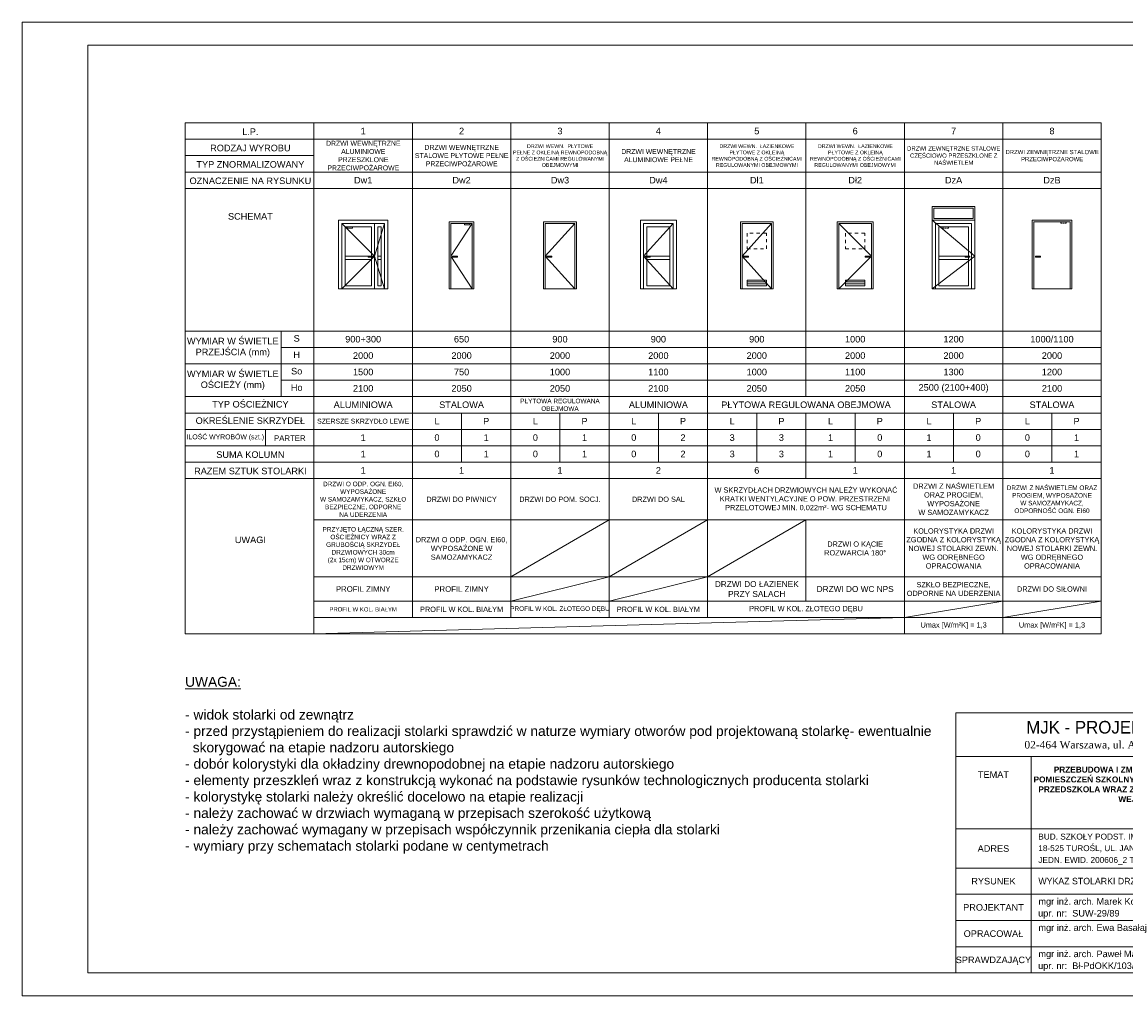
# Model space of a CAD drawing. Header units: millimetres. Extents: x -61343 to 9939, y -6894 to 7453.
# Tile 16 of 255: x -28769 to -25403, y -2314 to 656. Entities that reach past the tile are written whole.
import ezdxf
from ezdxf.enums import TextEntityAlignment as Align

# ---------------------------------------------------------------- set-up
doc = ezdxf.new("R2010")
doc.units = ezdxf.units.MM
doc.header["$MEASUREMENT"] = 0
doc.linetypes.add('0.5_0.5', pattern=[1, 0.5, -0.5])
doc.linetypes.add('HIDDEN', pattern=[0.125, 0.085, -0.04])
doc.layers.add('A_opisy', color=81, linetype='Continuous', lineweight=13)
doc.styles.add('st1', font='arial.ttf')
doc.styles.get("Standard").update_dxf_attribs({"font": 'arial.ttf'})
doc.styles.add('STIL16', font='arial.ttf')
doc.styles.add('STIL32', font='times.ttf')
doc.styles.add('STIL32_F', font='framd.ttf')

msp = doc.modelspace()

# ---------------------------------------------------------------- linework, layer by layer
at = {"layer": 'A_opisy'}
for p, q in [((-28271.668, -1210.286), (-28271.668, 348.45)), ((-28271.668, 348.45), (-27878.786, 348.45)), ((-27878.786, 348.45), (-25478.786, 348.45)), ((-27878.786, -636.55), (-27878.786, 348.45)), ((-27578.786, -636.55), (-27578.786, 348.45)), ((-27278.786, -636.55), (-27278.786, 348.45)), ((-26978.786, -636.55), (-26978.786, 348.45)), ((-26678.786, -636.55), (-26678.786, 348.45)), ((-26378.786, -486.55), (-26378.786, 348.45)), ((-26078.786, -1210.286), (-26078.786, 348.45)), ((-25778.786, -1210.286), (-25778.786, 348.45)), ((-25478.786, -1210.286), (-25478.786, 348.45)), ((-28271.668, 298.45), (-27878.786, 298.45)), ((-28271.668, 248.45), (-27878.786, 248.45)), ((-28271.668, 198.45), (-27878.786, 198.45)), ((-27878.786, 198.45), (-25478.786, 198.45)), ((-28271.668, 148.45), (-27878.786, 148.45)), ((-27878.786, 148.45), (-25478.786, 148.45)), ((-27693.786, 41.668), (-27693.786, -158.332)), ((-25993.786, 51.668), (-25863.786, 51.668)), ((-27783.786, -58.332), (-27703.786, -58.332)), ((-27683.786, -58.332), (-27673.786, -58.332)), ((-26863.786, -58.332), (-26793.786, -58.332)), ((-25973.786, -58.332), (-25883.786, -58.332)), ((-27783.786, -68.332), (-27703.786, -68.332)), ((-27683.786, -68.332), (-27673.786, -68.332)), ((-26863.786, -68.332), (-26793.786, -68.332)), ((-25973.786, -68.332), (-25883.786, -68.332)), ((-26557.929, -136.098), (-26499.644, -136.098)), ((-26557.929, -142.978), (-26499.644, -142.978)), ((-26257.929, -136.098), (-26199.644, -136.098)), ((-26257.929, -142.978), (-26199.644, -142.978)), ((-28271.668, -286.55), (-27878.786, -286.55)), ((-27978.817, -286.55), (-27978.817, -486.55)), ((-27878.786, -286.55), (-27278.786, -286.55)), ((-27278.786, -286.55), (-25478.786, -286.55)), ((-27978.817, -336.55), (-27878.786, -336.55)), ((-27878.786, -336.55), (-27278.786, -336.55)), ((-27278.786, -336.55), (-25478.786, -336.55)), ((-28271.668, -386.55), (-27878.786, -386.55)), ((-27878.786, -386.55), (-27278.786, -386.55)), ((-27278.786, -386.55), (-25478.786, -386.55)), ((-27978.817, -436.55), (-27878.786, -436.55)), ((-27878.786, -436.55), (-27278.786, -436.55)), ((-27278.786, -436.55), (-25478.786, -436.55)), ((-28271.668, -486.55), (-27878.786, -486.55)), ((-27878.786, -486.55), (-27278.786, -486.55)), ((-27278.786, -486.55), (-25478.786, -486.55)), ((-28271.668, -536.55), (-27878.786, -536.55)), ((-27878.786, -536.55), (-27278.786, -536.55)), ((-27428.786, -636.55), (-27428.786, -536.55)), ((-27278.786, -536.55), (-25478.786, -536.55)), ((-27128.786, -636.55), (-27128.786, -536.55)), ((-26828.786, -636.55), (-26828.786, -536.55)), ((-26528.786, -636.55), (-26528.786, -536.55)), ((-26378.786, -636.55), (-26378.786, -536.55)), ((-26228.786, -636.55), (-26228.786, -536.55)), ((-25928.786, -636.55), (-25928.786, -536.55)), ((-25628.786, -636.55), (-25628.786, -536.55)), ((-28271.668, -586.55), (-27878.786, -586.55)), ((-28026.238, -586.55), (-28026.238, -636.55)), ((-27878.786, -586.55), (-27278.786, -586.55)), ((-27278.786, -586.55), (-25478.786, -586.55)), ((-28271.668, -636.55), (-27278.786, -636.55)), ((-27878.786, -1210.286), (-27878.786, -636.55)), ((-27878.786, -636.55), (-27278.786, -636.55)), ((-27578.786, -1160.286), (-27578.786, -636.55)), ((-27428.786, -686.55), (-27428.786, -636.55)), ((-27278.786, -1160.286), (-27278.786, -636.55)), ((-27278.786, -636.55), (-25478.786, -636.55)), ((-27278.786, -636.55), (-26678.786, -636.55)), ((-27128.786, -686.55), (-27128.786, -636.55)), ((-26978.786, -1160.286), (-26978.786, -636.55)), ((-26828.786, -686.55), (-26828.786, -636.55)), ((-26678.786, -1160.286), (-26678.786, -636.55)), ((-26678.786, -636.55), (-25478.786, -636.55)), ((-26528.786, -686.55), (-26528.786, -636.55)), ((-26378.786, -736.55), (-26378.786, -636.55)), ((-26228.786, -686.55), (-26228.786, -636.55)), ((-25928.786, -686.55), (-25928.786, -636.55)), ((-25628.786, -686.55), (-25628.786, -636.55)), ((-28271.668, -686.55), (-27878.786, -686.55)), ((-27878.786, -686.55), (-27278.786, -686.55)), ((-27278.786, -686.55), (-25478.786, -686.55)), ((-28271.668, -736.55), (-27878.786, -736.55)), ((-27878.786, -736.55), (-27278.786, -736.55)), ((-27278.786, -736.55), (-25478.786, -736.55)), ((-27878.786, -862.815), (-27278.786, -862.815)), ((-27278.786, -862.815), (-25478.786, -862.815)), ((-27278.786, -1036.55), (-26978.786, -862.815)), ((-26978.786, -1036.55), (-26678.786, -862.815)), ((-26678.786, -1036.55), (-26378.786, -862.815)), ((-26378.786, -1110.286), (-26378.786, -862.815)), ((-27278.786, -1036.55), (-27878.786, -1036.55)), ((-25478.786, -1036.55), (-27278.786, -1036.55)), ((-27278.786, -1110.286), (-26978.786, -1036.55)), ((-26978.786, -1110.286), (-26678.786, -1036.55)), ((-27278.786, -1110.286), (-27878.786, -1110.286)), ((-25478.786, -1110.286), (-27278.786, -1110.286)), ((-26078.786, -1160.286), (-25778.786, -1110.286)), ((-25778.786, -1160.286), (-25478.786, -1110.286)), ((-27278.786, -1160.286), (-27878.786, -1160.286)), ((-27878.786, -1210.286), (-26078.786, -1160.286)), ((-25478.786, -1160.286), (-27278.786, -1160.286)), ((-27878.786, -1210.286), (-28271.668, -1210.286)), ((-27278.786, -1210.286), (-27878.786, -1210.286)), ((-25478.786, -1210.286), (-27278.786, -1210.286)), ((-25922.274, -1584.278), (-24638.654, -1584.278)), ((-25692.274, -1584.278), (-25692.274, -2244.278)), ((-25922.274, -1804.278), (-24638.654, -1804.278)), ((-25922.274, -1924.278), (-24638.654, -1924.278)), ((-25922.274, -2004.278), (-24638.654, -2004.278)), ((-25922.274, -2084.278), (-24638.654, -2084.278)), ((-25922.274, -2164.278), (-24638.654, -2164.278))]:
    msp.add_line(p, q, dxfattribs=at)
for points in [[(-28768.654, 655.722), (-24568.654, 655.722), (-24568.654, -2314.278), (-28768.654, -2314.278)], [(-28568.654, 585.722), (-24638.654, 585.722), (-24638.654, -2244.278), (-28568.654, -2244.278)], [(-25993.786, 93.668), (-25863.786, 93.668), (-25863.786, -158.332), (-25993.786, -158.332)], [(-25988.786, 56.668), (-25868.786, 56.668), (-25868.786, 88.668), (-25988.786, 88.668)], [(-27803.786, 51.668), (-27653.786, 51.668), (-27653.786, -158.332), (-27803.786, -158.332)], [(-27466.286, 46.668), (-27391.286, 46.668), (-27391.286, -158.332), (-27466.286, -158.332)], [(-27403.086, 41.668), (-27419.477, 41.668), (-27419.477, 37.334), (-27403.086, 37.334)], [(-27178.786, -158.332), (-27178.786, 46.668), (-27078.786, 46.668), (-27078.786, -158.332)], [(-26883.786, 51.668), (-26773.786, 51.668), (-26773.786, -158.332), (-26883.786, -158.332)], [(-26578.786, 46.668), (-26478.786, 46.668), (-26478.786, -158.332), (-26578.786, -158.332)], [(-26283.786, 46.668), (-26173.786, 46.668), (-26173.786, -158.332), (-26283.786, -158.332)], [(-25688.786, 51.668), (-25568.786, 51.668), (-25568.786, -158.332), (-25688.786, -158.332)], [(-27761.637, 31.668), (-27778.028, 31.668), (-27778.028, 27.334), (-27761.637, 27.334)], [(-27683.786, 31.668), (-27673.786, 31.668), (-27673.786, -148.332), (-27683.786, -148.332)], [(-27698.786, -58.332), (-27713.786, -58.332), (-27713.786, -61.332), (-27698.786, -61.332)], [(-27456.286, -58.332), (-27441.286, -58.332), (-27441.286, -61.332), (-27456.286, -61.332)], [(-27168.786, -58.332), (-27153.786, -58.332), (-27153.786, -61.332), (-27168.786, -61.332)], [(-26868.786, -58.332), (-26853.786, -58.332), (-26853.786, -61.332), (-26868.786, -61.332)], [(-26568.786, -58.332), (-26553.786, -58.332), (-26553.786, -61.332), (-26568.786, -61.332)], [(-26183.786, -58.332), (-26198.786, -58.332), (-26198.786, -61.332), (-26183.786, -61.332)], [(-25878.786, -58.332), (-25893.786, -58.332), (-25893.786, -61.332), (-25878.786, -61.332)], [(-25678.786, -58.332), (-25663.786, -58.332), (-25663.786, -61.332), (-25678.786, -61.332)], [(-26557.929, -148.601), (-26499.644, -148.601), (-26499.644, -131.085), (-26557.929, -131.085)], [(-26257.929, -148.601), (-26199.644, -148.601), (-26199.644, -131.085), (-26257.929, -131.085)], [(-25922.274, -2244.278), (-24638.654, -2244.278), (-24638.654, -1451.033), (-25922.274, -1451.033)]]:
    msp.add_lwpolyline(points, close=True, dxfattribs=at)
for points in [[(-27878.786, 298.45), (-25478.786, 298.45)], [(-27793.786, -158.332), (-27793.786, 41.668), (-27663.786, 41.668), (-27663.786, -158.332)], [(-27793.786, 41.668), (-27693.786, -58.332), (-27793.786, -158.332)], [(-27663.786, -158.332), (-27693.786, -58.332), (-27663.786, 41.668)], [(-27396.286, 41.668), (-27461.286, -58.332), (-27396.286, -158.332)], [(-27461.286, -158.332), (-27461.286, 41.668), (-27396.286, 41.668), (-27396.286, -158.332)], [(-27173.786, -158.332), (-27173.786, 41.668), (-27083.786, 41.668), (-27083.786, -158.332)], [(-27083.786, 41.668), (-27173.786, -58.332), (-27083.786, -158.332)], [(-26873.786, -158.332), (-26873.786, 41.668), (-26783.786, 41.668), (-26783.786, -158.332)], [(-26783.786, 41.668), (-26873.786, -58.332), (-26783.786, -158.332)], [(-26573.786, -158.332), (-26573.786, 41.668), (-26483.786, 41.668), (-26483.786, -158.332)], [(-26483.786, 41.668), (-26573.786, -58.332), (-26483.786, -158.332)], [(-26278.786, -158.332), (-26278.786, 41.668), (-26178.786, 41.668), (-26178.786, -158.332)], [(-26278.786, 41.668), (-26178.786, -58.332), (-26278.786, -158.332)], [(-25993.786, 51.668), (-25863.786, -58.332), (-25993.786, -158.332)], [(-25983.786, -158.332), (-25983.786, 41.668), (-25873.786, 41.668), (-25873.786, -158.332)], [(-25683.786, -158.332), (-25683.786, 46.668), (-25573.786, 46.668), (-25573.786, -158.332)], [(-27703.786, -61.332), (-27703.786, -148.332), (-27783.786, -148.332), (-27783.786, 31.668), (-27703.786, 31.668), (-27703.786, -58.332)], [(-26863.786, -58.332), (-26863.786, 31.668), (-26793.786, 31.668), (-26793.786, -148.332), (-26863.786, -148.332), (-26863.786, -61.332)], [(-25883.786, -61.332), (-25883.786, -148.332), (-25973.786, -148.332), (-25973.786, 31.668), (-25883.786, 31.668), (-25883.786, -58.332)]]:
    msp.add_lwpolyline(points, dxfattribs=at)
at = {"layer": 'A_opisy', "linetype": 'HIDDEN', "ltscale": 50}
for points in [[(-25585.118, 46.668), (-25601.509, 46.668), (-25601.509, 42.334), (-25585.118, 42.334)], [(-25944.749, 31.668), (-25961.139, 31.668), (-25961.139, 27.334), (-25944.749, 27.334)]]:
    msp.add_lwpolyline(points, close=True, dxfattribs=at)
at = {"layer": 'A_opisy', "linetype": '0.5_0.5', "ltscale": 20}
for points in [[(-26557.929, -35.989), (-26499.644, -35.989), (-26499.644, 11.54), (-26557.929, 11.54)], [(-26257.929, -35.989), (-26199.644, -35.989), (-26199.644, 11.54), (-26257.929, 11.54)]]:
    msp.add_lwpolyline(points, close=True, dxfattribs=at)

# ---------------------------------------------------------------- texts
at = {"layer": 'A_opisy'}
for s, height, style, p in [('MJK - PROJEKT SP. Z O. O. ', 38.4, 'STIL32_F', (-25367.834, -1514.034)), ('02-464 Warszawa, ul. Al. Jana Pawła II 43A/35B', 23.04, 'STIL32', (-25367.834, -1559.65))]:
    msp.add_text(s, height=height, dxfattribs=dict(at, style=style)).set_placement(p, align=Align.CENTER)
at = {"layer": 'A_opisy', "style": 'st1'}
for s, p in [('TEMAT', (-25807.274, -1639.297)), ('ADRES', (-25807.274, -1864.645)), ('RYSUNEK', (-25807.274, -1964.278)), ('PROJEKTANT', (-25807.274, -2044.278)), ('OPRACOWAŁ', (-25807.274, -2124.278)), ('SPRAWDZAJĄCY', (-25807.274, -2204.278))]:
    msp.add_text(s, height=20, dxfattribs=at).set_placement(p, align=Align.MIDDLE_CENTER)
at = {"layer": 'A_opisy'}
for s, height, style, p in [('BUD. SZKOŁY PODST. IM. KS. JANA TWARDOWSKIEGO W TUROŚLI', 18, 'STIL16', (-25670.583, -1837.329)), ('18-525 TUROŚL, UL. JANA PAWŁA II, DZ. EWID. NR 20', 18, 'STIL16', (-25670.583, -1872.663)), ('JEDN. EWID. 200606_2 TUROŚL, OBR. EWID. NR 0019 TUROŚL', 18, 'STIL16', (-25670.583, -1908.54)), ('WYKAZ STOLARKI DRZWIOWEJ', 20, 'STIL32_F', (-25670.257, -1973.986)), ('mgr inż. arch. Marek Kochański', 20, 'st1', (-25670.132, -2035.97)), ('upr. nr:  SUW-29/89', 20, 'st1', (-25671.101, -2072.117)), ('mgr inż. arch. Ewa Basałaj', 20, 'st1', (-25670.132, -2115.97)), ('mgr inż. arch. Paweł Malesiński', 20, 'st1', (-25670.132, -2195.97)), ('upr. nr:  Bł-PdOKK/103/2007', 20, 'st1', (-25671.101, -2232.117))]:
    msp.add_text(s, height=height, dxfattribs=dict(at, style=style)).set_placement(p)
for s, width, heights, insert, char_height, attachment_point in [('L.P.', 123.9522, [0], (-28072.618, 321.526), 20, 5), ('1', 75.89882, [0], (-27728.786, 323.431), 20, 5), ('2', 75.89882, [0], (-27428.786, 323.431), 20, 5), ('3', 75.89882, [0], (-27128.786, 323.431), 20, 5), ('4', 75.89882, [0], (-26828.786, 323.431), 20, 5), ('5', 75.89882, [0], (-26528.786, 323.431), 20, 5), ('6', 75.89882, [0], (-26228.786, 323.431), 20, 5), ('7', 75.89882, [0], (-25928.786, 323.431), 20, 5), ('8', 75.89882, [0], (-25628.786, 323.431), 20, 5), ('RODZAJ WYROBU', 429.7495, [0], (-28072.618, 271.526), 20, 5), ('DRZWI WEWNĘTRZNE ALUMINIOWE PRZESZKLONE PRZECIWPOŻAROWE', 288.81709, [0], (-27728.374, 248.45), 15, 5), ('DRZWI WEWNĘTRZNE STALOWE PŁYTOWE PEŁNE PRZECIWPOŻAROWE', 288.81709, [0], (-27428.374, 248.45), 15, 5), ('DRZWI WEWN.  PŁYTOWE \\PPEŁNE Z OKLEINĄ REWNOPODOBNĄ Z OŚCIEŻNICAMI REGULOWANYMI OBEJMOWYMI', 288.81709, [0], (-27128.374, 248.45), 11.5, 5), ('DRZWI WEWNĘTRZNE ALUMINIOWE PEŁNE', 288.81709, [0], (-26828.374, 248.45), 15, 5), ('DRZWI WEWN.  ŁAZIENKOWE PŁYTOWE Z OKLEINĄ REWNOPODOBNĄ Z OŚCIEŻNICAMI REGULOWANYMI OBEJMOWYMI', 288.81709, [0], (-26528.374, 248.45), 11.5, 5), ('DRZWI WEWN.  ŁAZIENKOWE PŁYTOWE Z OKLEINĄ REWNOPODOBNĄ Z OŚCIEŻNICAMI REGULOWANYMI OBEJMOWYMI', 288.81709, [0], (-26228.374, 248.45), 11.5, 5), ('DRZWI ZEWNĘTRZNE STALOWE CZĘŚCIOWO PRZESZKLONE Z NAŚWIETLEM', 288.81709, [0], (-25928.374, 248.45), 13, 5), ('DRZWI ZEWNĘTRZNE STALOWE PRZECIWPOŻAROWE', 288.81709, [0], (-25628.374, 248.45), 13, 5), ('TYP ZNORMALIZOWANY', 429.7495, [0], (-28072.618, 221.526), 20, 5), ('OZNACZENIE NA RYSUNKU', 441.29894, [0], (-28072.618, 171.526), 20, 5), ('Dw1', 75.89882, [0], (-27728.786, 173.431), 20, 5), ('Dw2', 75.89882, [0], (-27428.786, 173.431), 20, 5), ('Dw3', 75.89882, [0], (-27128.786, 173.431), 20, 5), ('Dw4', 75.89882, [0], (-26828.786, 173.431), 20, 5), ('Dł1', 75.89882, [0], (-26528.786, 173.431), 20, 5), ('Dł2', 75.89882, [0], (-26228.786, 173.431), 20, 5), ('DzA', 75.89882, [0], (-25928.786, 173.431), 20, 5), ('DzB', 75.89882, [0], (-25628.786, 173.431), 20, 5), ('SCHEMAT', 368.18432, [0], (-28072.618, 62.997), 20, 5), ('S', 121.06528, [0], (-27931.481, -309.055), 20, 5), ('900+300', 218.37115, [0], (-27728.786, -311.569), 20, 5), ('650', 218.37115, [0], (-27428.786, -311.569), 20, 5), ('900', 218.37115, [0], (-27128.786, -311.569), 20, 5), ('900', 218.37115, [0], (-26828.786, -311.569), 20, 5), ('900', 180.69545, [0], (-26528.786, -311.569), 20, 5), ('1000', 180.69545, [0], (-26228.786, -311.569), 20, 5), ('1200', 180.69545, [0], (-25928.786, -311.569), 20, 5), ('1000/1100', 180.69545, [0], (-25628.786, -311.569), 20, 5), ('WYMIAR W ŚWIETLE\\PPRZEJŚCIA (mm)\\P', 371.36731, [0], (-28126.231, -336.764), 20, 5), ('H', 121.06528, [0], (-27931.481, -359.055), 20, 5), ('2000', 75.89882, [0], (-27728.786, -361.569), 20, 5), ('2000', 75.89882, [0], (-27428.786, -361.569), 20, 5), ('2000', 75.89882, [0], (-27128.786, -361.569), 20, 5), ('2000', 75.89882, [0], (-26828.786, -361.569), 20, 5), ('2000', 75.89882, [0], (-26528.786, -361.569), 20, 5), ('2000', 75.89882, [0], (-26228.786, -361.569), 20, 5), ('2000', 75.89882, [0], (-25928.786, -361.569), 20, 5), ('2000', 75.89882, [0], (-25628.786, -361.569), 20, 5), ('So', 121.06528, [0], (-27931.481, -409.055), 20, 5), ('1500', 75.89882, [0], (-27728.786, -411.569), 20, 5), ('750', 75.89882, [0], (-27428.786, -411.569), 20, 5), ('1000', 75.89882, [0], (-27128.786, -411.569), 20, 5), ('1100', 75.89882, [0], (-26828.786, -411.569), 20, 5), ('1000', 75.89882, [0], (-26528.786, -411.569), 20, 5), ('1100', 75.89882, [0], (-26228.786, -411.569), 20, 5), ('1300', 75.89882, [0], (-25928.786, -411.569), 20, 5), ('1200', 75.89882, [0], (-25628.786, -411.569), 20, 5), ('WYMIAR W ŚWIETLE\\POŚCIEŻY (mm)\\P', 371.36731, [0], (-28126.231, -436.764), 20, 5), ('Ho', 121.06528, [0], (-27931.481, -459.055), 20, 5), ('2100', 75.89882, [0], (-27728.786, -461.569), 20, 5), ('2050', 75.89882, [0], (-27428.786, -461.569), 20, 5), ('2050', 75.89882, [0], (-27128.786, -461.569), 20, 5), ('2100', 75.89882, [0], (-26828.786, -461.569), 20, 5), ('2050', 75.89882, [0], (-26528.786, -461.569), 20, 5), ('2050', 75.89882, [0], (-26228.786, -461.569), 20, 5), ('2500 (2100+400)', 229.09221, [0], (-25928.786, -461.569), 20, 5), ('2100', 229.09221, [0], (-25628.786, -461.569), 20, 5), ('TYP OŚCIEŻNICY', 441.29894, [0], (-28072.618, -509.895), 20, 5), ('ALUMINIOWA', 265.88649, [0], (-27728.786, -511.569), 20, 5), ('STALOWA', 265.88649, [0], (-27428.786, -511.569), 20, 5), ('PŁYTOWA REGULOWANA OBEJMOWA', 302.87285, [0], (-27128.786, -511.55), 14, 5), ('ALUMINIOWA', 265.88649, [0], (-26828.786, -511.569), 20, 5), ('PŁYTOWA REGULOWANA OBEJMOWA', 563.9814, [0], (-26378.786, -511.569), 20, 5), ('STALOWA', 265.88649, [0], (-25928.786, -511.569), 20, 5), ('STALOWA', 265.88649, [0], (-25628.786, -511.569), 20, 5), ('OKREŚLENIE SKRZYDEŁ', 441.29894, [0], (-28072.618, -559.895), 20, 5), ('SZERSZE SKRZYDŁO LEWE ', 292.08823, [0], (-27728.786, -561.55), 15, 5), ('L', 75.89882, [0], (-27503.786, -561.55), 20, 5), ('P', 75.89882, [0], (-27353.786, -561.55), 20, 5), ('L', 75.89882, [0], (-27203.786, -561.55), 20, 5), ('P', 75.89882, [0], (-27053.786, -561.55), 20, 5), ('L', 75.89882, [0], (-26903.786, -561.55), 20, 5), ('P', 75.89882, [0], (-26753.786, -561.55), 20, 5), ('L', 75.89882, [0], (-26603.786, -561.55), 20, 5), ('P', 75.89882, [0], (-26453.786, -561.55), 20, 5), ('L', 75.89882, [0], (-26303.786, -561.55), 20, 5), ('P', 75.89882, [0], (-26153.786, -561.55), 20, 5), ('L', 75.89882, [0], (-26003.786, -561.55), 20, 5), ('P', 75.89882, [0], (-25853.786, -561.55), 20, 5), ('L', 75.89882, [0], (-25703.786, -561.55), 20, 5), ('P', 75.89882, [0], (-25553.786, -561.55), 20, 5), ('ILOŚĆ WYROBÓW (szt.)', 237.22275, [0], (-28148.953, -611.55), 15, 5), ('PARTER', 128.54153, [0], (-27952.407, -613.117), 17, 5), ('1', 75.89882, [0], (-27728.786, -611.55), 20, 5), ('0', 75.89882, [0], (-27503.786, -611.55), 20, 5), ('1', 75.89882, [0], (-27353.786, -611.55), 20, 5), ('0', 75.89882, [0], (-27203.786, -611.55), 20, 5), ('1', 75.89882, [0], (-27053.786, -611.55), 20, 5), ('0', 75.89882, [0], (-26903.786, -611.55), 20, 5), ('2', 75.89882, [0], (-26753.786, -611.55), 20, 5), ('3', 75.89882, [0], (-26603.786, -611.55), 20, 5), ('3', 75.89882, [0], (-26453.786, -611.55), 20, 5), ('1', 75.89882, [0], (-26303.786, -611.55), 20, 5), ('0', 75.89882, [0], (-26153.786, -611.55), 20, 5), ('1', 75.89882, [0], (-26003.786, -611.55), 20, 5), ('0', 75.89882, [0], (-25853.786, -611.55), 20, 5), ('0', 75.89882, [0], (-25703.786, -611.55), 20, 5), ('1', 75.89882, [0], (-25553.786, -611.55), 20, 5), ('SUMA KOLUMN', 441.29894, [0], (-28072.618, -663.474), 20, 5), ('1', 75.89882, [0], (-27728.786, -661.55), 20, 5), ('0', 75.89882, [0], (-27503.786, -661.55), 20, 5), ('1', 75.89882, [0], (-27353.786, -661.55), 20, 5), ('0', 75.89882, [0], (-27203.786, -661.55), 20, 5), ('1', 75.89882, [0], (-27053.786, -661.55), 20, 5), ('0', 75.89882, [0], (-26903.786, -661.55), 20, 5), ('2', 75.89882, [0], (-26753.786, -661.55), 20, 5), ('3', 75.89882, [0], (-26603.786, -661.55), 20, 5), ('3', 75.89882, [0], (-26453.786, -661.55), 20, 5), ('1', 75.89882, [0], (-26303.786, -661.55), 20, 5), ('0', 75.89882, [0], (-26153.786, -661.55), 20, 5), ('1', 75.89882, [0], (-26003.786, -661.55), 20, 5), ('0', 75.89882, [0], (-25853.786, -661.55), 20, 5), ('0', 75.89882, [0], (-25703.786, -661.55), 20, 5), ('1', 75.89882, [0], (-25553.786, -661.55), 20, 5), ('RAZEM SZTUK STOLARKI', 441.29894, [0], (-28072.618, -713.474), 20, 5), ('1', 75.89882, [0], (-27728.786, -711.55), 20, 5), ('1', 75.89882, [0], (-27428.786, -711.569), 20, 5), ('1', 75.89882, [0], (-27128.786, -711.569), 20, 5), ('2', 75.89882, [0], (-26828.786, -711.569), 20, 5), ('6', 75.89882, [0], (-26528.786, -711.569), 20, 5), ('1', 75.89882, [0], (-26228.786, -711.569), 20, 5), ('1', 75.89882, [0], (-25928.786, -711.569), 20, 5), ('1', 75.89882, [0], (-25628.786, -711.569), 20, 5), ('DRZWI O ODP. OGN. EI60, WYPOSAŻONE \\PW SAMOZAMYKACZ, SZKŁO BEZPIECZNE, ODPORNE \\PNA UDERZENIA', 287.57321, [118.431], (-27728.786, -799.683), 14, 5), ('W SKRZYDŁACH DRZWIOWYCH NALEŻY WYKONAĆ KRATKI WENTYLACYJNE O POW. PRZESTRZENI  PRZELOTOWEJ MIN. 0,022m²- WG SCHEMATU', 564.93871, [0], (-26378.786, -799.683), 16, 5), ('DRZWI Z NAŚWIETLEM ORAZ PROGIEM, WYPOSAŻONE \\PW SAMOZAMYKACZ', 287.57321, [0], (-25928.786, -799.683), 16, 5), ('DRZWI Z NAŚWIETLEM ORAZ PROGIEM, WYPOSAŻONE \\PW SAMOZAMYKACZ, ODPORNOŚĆ OGN. EI60', 287.57321, [0], (-25628.786, -799.683), 14, 5), ('DRZWI DO PIWNICY', 287.57321, [0], (-27428.786, -799.683), 16, 5), ('DRZWI DO POM. SOCJ.', 287.57321, [0], (-27128.786, -799.683), 16, 5), ('DRZWI DO SAL', 287.57321, [0], (-26828.786, -799.683), 16, 5), ('PRZYJĘTO ŁĄCZNĄ SZER. OŚCIEŻNICY WRAZ Z GRUBOŚCIĄ SKRZYDEŁ DRZWIOWYCH 30cm \\P(2x 15cm) W OTWORZE DRZWIOWYM', 289.99924, [0], (-27728.786, -949.683), 14, 5), ('KOLORYSTYKA DRZWI ZGODNA Z KOLORYSTYKĄ \\PNOWEJ STOLARKI ZEWN.\\PWG ODRĘBNEGO OPRACOWANIA ', 287.57321, [0], (-25928.786, -949.683), 16, 5), ('KOLORYSTYKA DRZWI ZGODNA Z KOLORYSTYKĄ \\PNOWEJ STOLARKI ZEWN. \\PWG ODRĘBNEGO OPRACOWANIA ', 287.57321, [0], (-25628.786, -949.683), 16, 5), ('UWAGI', 441.29894, [0], (-28072.618, -923.398), 20, 5), ('DRZWI O ODP. OGN. EI60, WYPOSAŻONE W SAMOZAMYKACZ', 287.57321, [0], (-27428.786, -949.683), 16, 5), ('DRZWI O KĄCIE ROZWARCIA 180%%D', 287.57321, [0], (-26228.786, -949.683), 16, 5), ('PROFIL ZIMNY', 287.57321, [0], (-27728.786, -1073.418), 17, 5), ('PROFIL ZIMNY', 287.57321, [0], (-27428.786, -1073.418), 17, 5), ('DRZWI DO ŁAZIENEK \\PPRZY SALACH', 287.57321, [0], (-26528.786, -1073.418), 18, 5), ('DRZWI DO WC NPS', 287.57321, [0], (-26228.786, -1073.418), 18, 5), ('SZKŁO BEZPIECZNE, ODPORNE NA UDERZENIA', 287.57321, [0], (-25928.786, -1073.418), 16, 5), ('DRZWI DO SIŁOWNI', 287.57321, [0], (-25628.786, -1073.418), 16, 5), ('PROFIL W KOL. BIAŁYM', 301.94058, [0], (-27728.786, -1135.305), 13, 5), ('PROFIL W KOL. BIAŁYM', 300.19425, [0], (-27428.786, -1135.305), 16, 5), ('PROFIL W KOL. ZŁOTEGO DĘBU', 288.72442, [0], (-27128.786, -1135.286), 14, 5), ('PROFIL W KOL. BIAŁYM', 300.19425, [0], (-26828.786, -1135.305), 16, 5), ('PROFIL W KOL. ZŁOTEGO DĘBU', 440.35888, [0], (-26378.786, -1135.305), 16, 5), ('Umax [W/m²K] = 1,3', 293.6203, [0], (-25928.786, -1185.286), 16, 5), ('Umax [W/m²K] = 1,3', 293.6203, [0], (-25628.786, -1185.286), 16, 5), ('{\\LUWAGA:\\P}\\P- widok stolarki od zewnątrz\\P- przed przystąpieniem do realizacji stolarki sprawdzić w naturze wymiary otworów pod projektowaną stolarkę- ewentualnie \\P  skorygować na etapie nadzoru autorskiego\\P{\\fArial|b0|i0|c238|p32;- dobór kolorystyki dla okładziny drewnopodobnej na etapie nadzoru autorskiego\\P- }elementy przeszkleń wraz z konstrukcją wykonać na podstawie rysunków technologicznych producenta stolarki\\P- kolorystykę stolarki należy określić docelowo na etapie realizacji\\P- należy zachować w drzwiach wymaganą w przepisach szerokość użytkową \\P- należy zachować wymagany w przepisach współczynnik przenikania ciepła dla stolarki\\P- wymiary przy schematach stolarki podane w centymetrach', 2792.88177, [0], (-28271.668, -1341.352), 30, 1)]:
    msp.add_mtext_dynamic_manual_height_columns(s, width=width, gutter_width=12.5, heights=heights, dxfattribs=dict(at, insert=insert, char_height=char_height, attachment_point=attachment_point))
at = {"layer": 'A_opisy', "insert": (-25692.274, -1615.117), "char_height": 17, "attachment_point": 1, "style": 'st1'}
msp.add_mtext_dynamic_manual_height_columns('\\pi68.939;{\\fArial|b1|i0|c238|p34;\\H1.0588x;PRZEBUDOWA I ZMIANA SPOSOBU UŻYTKOWANIA CZĘŚCI \\P\\pi7.3216;POMIESZCZEŃ SZKOLNYCH NA PARTERZE BUDYNKU NA POTRZEBY \\P\\pi22.031;PRZEDSZKOLA WRAZ Z ROZBUDOWĄ O ZEWNĘTRZNE ELEMENTY \\P\\pi265.91;WEJŚCIOWE DO BUDYNKU}', width=863.62032, gutter_width=96.285, heights=[189.161], dxfattribs=at)

doc.saveas('drawing.dxf')
